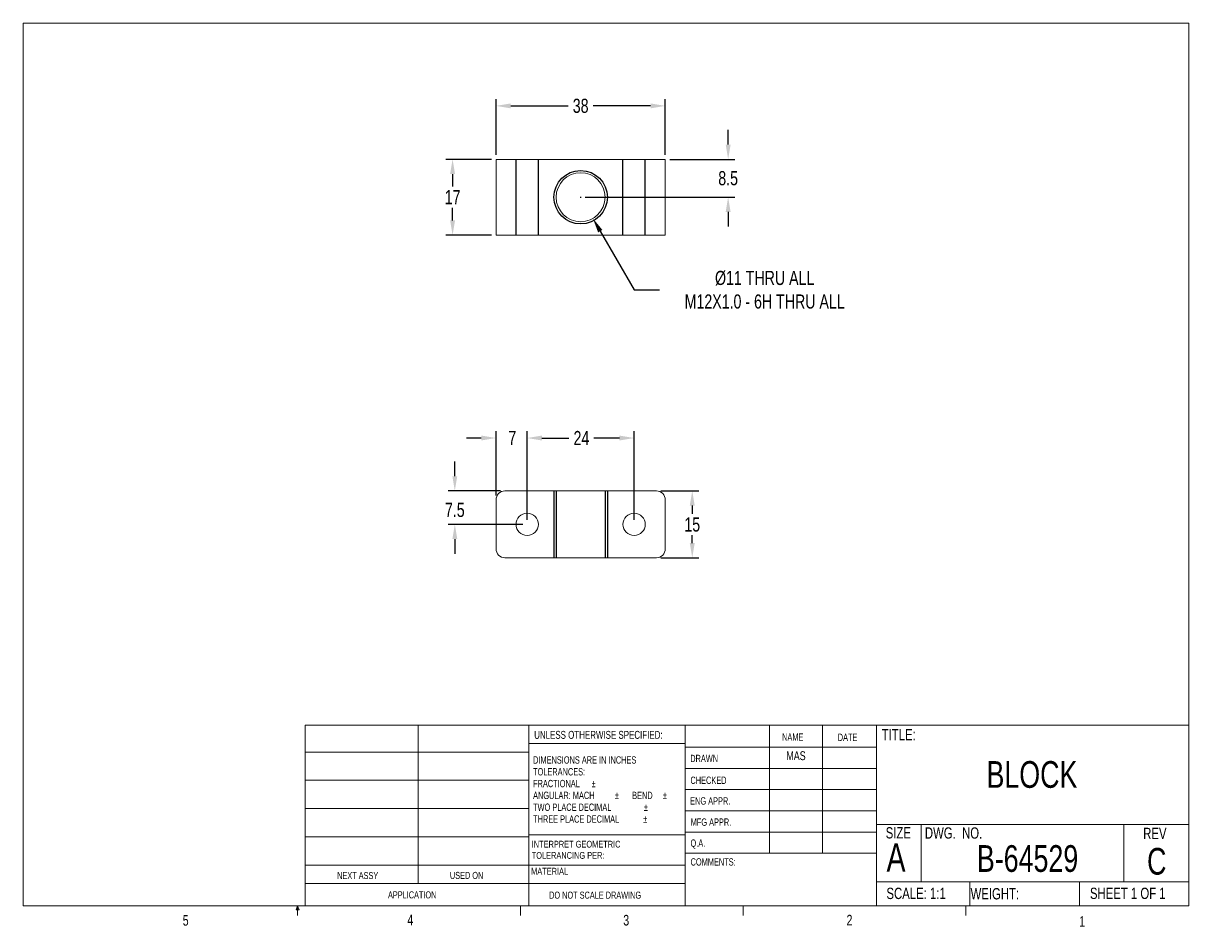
# Model space of a CAD drawing. Header units: millimetres. Extents: x 8 to 270, y 5 to 208.
import ezdxf
from ezdxf.enums import TextEntityAlignment as Align
from ezdxf.lldxf.tags import DXFTag

# ---------------------------------------------------------------- set-up
doc = ezdxf.new("R2010")
doc.units = ezdxf.units.MM
doc.header["$PDSIZE"] = -1
for name, color, linetype in [('DIM', 2, 'Continuous'), ('HIDDEN', 3, 'HIDDEN'), ('TITLEBLOCK', 6, 'Continuous')]:
    doc.layers.add(name, color=color, linetype=linetype)
doc.layers.add('OBJECT', color=4, linetype='Continuous', lineweight=15)
doc.styles.add('SLDTEXTSTYLE0', font='TXT', dxfattribs={"width": 0.75})
tags = doc.linetypes.add('HIDDEN', pattern=[1.905, 1.27, -0.635]).pattern_tags.tags
tags[6:7] = [DXFTag(74, 4), DXFTag(75, 0), DXFTag(340, '0'), DXFTag(46, 1.0), DXFTag(50, 0.0), DXFTag(44, 0.0), DXFTag(45, 0.0)]
tags[4:5] = [DXFTag(74, 4), DXFTag(75, 0), DXFTag(340, '0'), DXFTag(46, 1.0), DXFTag(50, 0.0), DXFTag(44, 0.0), DXFTag(45, 0.0)]
doc.dimstyles.new('SLDDIMSTYLE2', dxfattribs={"dimtxt": 3.175, "dimasz": 3.302, "dimexe": 1.5, "dimexo": 1, "dimgap": 0.79375, "dimtad": 0, "dimtih": 1, "dimtoh": 1, "dimrnd": 1e-09, "dimzin": 12, "dimdsep": 46, "dimtxsty": 'SLDTEXTSTYLE0', "dimsah": 1, "dimcen": 0.09, "dimadec": 0, "dimazin": 0, "dimtfac": 1, "dimtofl": 0, "dimtmove": 0, "dimatfit": 3, "dimfxl": 1, "dimtolj": 1, "dimtzin": 12, "dimarcsym": 0})

# ---------------------------------------------------------------- blocks, each defined once
blk = doc.blocks.new('*D6')
at = {"color": 0, "linetype": 'ByBlock', "lineweight": -2}
for p, q in [((151.5, 103.1), (160.05, 103.1)), ((158.55, 99.8), (158.55, 97.93)), ((158.55, 91.4), (158.55, 93.17)), ((151.5, 88.1), (160.05, 88.1))]:
    blk.add_line(p, q, dxfattribs=at)
at = {"color": 0, "linetype": 'ByBlock'}
for points in [[(158.55, 103.1), (158, 99.8), (159.1, 99.8)], [(158.55, 88.1), (158, 91.4), (159.1, 91.4)]]:
    blk.add_solid(points, dxfattribs=at)
at = {"layer": 'DEFPOINTS', "color": 0, "linetype": 'ByBlock'}
for p in [(150.5, 103.1), (150.5, 88.1)]:
    blk.add_point(p, dxfattribs=at)
at = {"color": 0, "linetype": 'ByBlock', "insert": (158.55, 95.55), "char_height": 3.175, "attachment_point": 5, "style": 'SLDTEXTSTYLE0'}
blk.add_mtext('15', dxfattribs=at)
blk = doc.blocks.new('*D7')
at = {"color": 0, "linetype": 'ByBlock', "lineweight": -2}
for p, q in [((121.5, 96.6), (121.5, 116.48)), ((145.5, 96.6), (145.5, 116.48)), ((124.8, 114.98), (130.88, 114.98)), ((142.2, 114.98), (136.45, 114.98))]:
    blk.add_line(p, q, dxfattribs=at)
at = {"color": 0, "linetype": 'ByBlock'}
for points in [[(121.5, 114.98), (124.8, 115.53), (124.8, 114.43)], [(145.5, 114.98), (142.2, 115.53), (142.2, 114.43)]]:
    blk.add_solid(points, dxfattribs=at)
at = {"layer": 'DEFPOINTS', "color": 0, "linetype": 'ByBlock'}
for p in [(121.5, 95.6), (145.5, 95.6)]:
    blk.add_point(p, dxfattribs=at)
at = {"color": 0, "linetype": 'ByBlock', "insert": (133.67, 114.98), "char_height": 3.175, "attachment_point": 5, "style": 'SLDTEXTSTYLE0'}
blk.add_mtext('24', dxfattribs=at)
blk = doc.blocks.new('*D8')
at = {"color": 0, "linetype": 'ByBlock', "lineweight": -2}
for p, q in [((114.5, 102.1), (114.5, 116.48)), ((121.5, 96.6), (121.5, 116.48)), ((111.2, 114.98), (107.9, 114.98)), ((124.8, 114.98), (128.1, 114.98))]:
    blk.add_line(p, q, dxfattribs=at)
at = {"color": 0, "linetype": 'ByBlock'}
for points in [[(114.5, 114.98), (111.2, 114.43), (111.2, 115.53)], [(121.5, 114.98), (124.8, 114.43), (124.8, 115.53)]]:
    blk.add_solid(points, dxfattribs=at)
at = {"layer": 'DEFPOINTS', "color": 0, "linetype": 'ByBlock'}
for p in [(114.5, 101.1), (121.5, 95.6)]:
    blk.add_point(p, dxfattribs=at)
at = {"color": 0, "linetype": 'ByBlock', "insert": (118.15, 114.98), "char_height": 3.17, "attachment_point": 5, "style": 'SLDTEXTSTYLE0'}
blk.add_mtext('7', dxfattribs=at)
blk = doc.blocks.new('*D9')
at = {"color": 0, "linetype": 'ByBlock', "lineweight": -2}
for p, q in [((105.25, 106.4), (105.25, 109.7)), ((115.5, 103.1), (103.75, 103.1)), ((120.5, 95.6), (103.75, 95.6)), ((105.25, 92.3), (105.25, 88.99))]:
    blk.add_line(p, q, dxfattribs=at)
at = {"color": 0, "linetype": 'ByBlock'}
for points in [[(105.25, 103.1), (104.7, 106.4), (105.8, 106.4)], [(105.25, 95.6), (104.7, 92.3), (105.8, 92.3)]]:
    blk.add_solid(points, dxfattribs=at)
at = {"layer": 'DEFPOINTS', "color": 0, "linetype": 'ByBlock'}
for p in [(116.5, 103.1), (121.5, 95.6)]:
    blk.add_point(p, dxfattribs=at)
at = {"color": 0, "linetype": 'ByBlock', "insert": (105.25, 98.82), "char_height": 3.175, "attachment_point": 5, "style": 'SLDTEXTSTYLE0'}
blk.add_mtext('7.5', dxfattribs=at)
blk = doc.blocks.new('*D3')
at = {"color": 0, "linetype": 'ByBlock', "lineweight": -2}
for p, q in [((113.5, 177.54), (103.25, 177.54)), ((104.75, 174.24), (104.75, 171.42)), ((104.75, 163.84), (104.75, 166.66)), ((113.5, 160.54), (103.25, 160.54))]:
    blk.add_line(p, q, dxfattribs=at)
at = {"color": 0, "linetype": 'ByBlock'}
for points in [[(104.75, 177.54), (105.3, 174.24), (104.19, 174.24)], [(104.75, 160.54), (105.3, 163.84), (104.19, 163.84)]]:
    blk.add_solid(points, dxfattribs=at)
at = {"layer": 'DEFPOINTS', "color": 0, "linetype": 'ByBlock'}
for p in [(114.5, 177.54), (114.5, 160.54)]:
    blk.add_point(p, dxfattribs=at)
at = {"color": 0, "linetype": 'ByBlock', "insert": (104.75, 169.04), "char_height": 3.175, "attachment_point": 5, "style": 'SLDTEXTSTYLE0'}
blk.add_mtext('17', dxfattribs=at)
blk = doc.blocks.new('*D5')
at = {"color": 0, "linetype": 'ByBlock', "lineweight": -2}
for p, q in [((166.61, 180.84), (166.61, 184.14)), ((153.5, 177.54), (168.11, 177.54)), ((134.5, 169.04), (168.11, 169.04)), ((166.61, 165.74), (166.61, 162.44))]:
    blk.add_line(p, q, dxfattribs=at)
at = {"color": 0, "linetype": 'ByBlock'}
for points in [[(166.61, 177.54), (167.16, 180.84), (166.06, 180.84)], [(166.61, 169.04), (167.16, 165.74), (166.06, 165.74)]]:
    blk.add_solid(points, dxfattribs=at)
at = {"layer": 'DEFPOINTS', "color": 0, "linetype": 'ByBlock'}
for p in [(152.5, 177.54), (133.5, 169.04)]:
    blk.add_point(p, dxfattribs=at)
at = {"color": 0, "linetype": 'ByBlock', "insert": (166.61, 173.29), "char_height": 3.175, "attachment_point": 5, "style": 'SLDTEXTSTYLE0'}
blk.add_mtext('8.5', dxfattribs=at)
blk = doc.blocks.new('*D1')
at = {"color": 0, "linetype": 'ByBlock', "lineweight": -2}
for p, q in [((133.41, 169.04), (133.59, 169.04)), ((133.5, 169.13), (133.5, 168.95)), ((137.9, 161.42), (145.5, 148.25)), ((145.5, 148.25), (151.19, 148.25))]:
    blk.add_line(p, q, dxfattribs=at)
at = {"color": 0, "linetype": 'ByBlock'}
blk.add_solid([(136.25, 164.28), (137.42, 161.14), (138.38, 161.69)], dxfattribs=at)
at = {"layer": 'DEFPOINTS', "color": 0, "linetype": 'ByBlock'}
for p in [(130.75, 173.8), (136.25, 164.28)]:
    blk.add_point(p, dxfattribs=at)
at = {"color": 0, "linetype": 'ByBlock', "insert": (174.81, 148.25), "char_height": 3.175, "attachment_point": 5, "style": 'SLDTEXTSTYLE0'}
blk.add_mtext('%%c11 THRU ALL\\PM12X1.0 - 6H THRU ALL\\P', dxfattribs=at)
blk = doc.blocks.new('*D2')
at = {"color": 0, "linetype": 'ByBlock', "lineweight": -2}
for p, q in [((114.5, 178.54), (114.5, 191.04)), ((152.5, 178.54), (152.5, 191.04)), ((117.8, 189.54), (130.72, 189.54)), ((149.2, 189.54), (136.28, 189.54))]:
    blk.add_line(p, q, dxfattribs=at)
at = {"color": 0, "linetype": 'ByBlock'}
for points in [[(114.5, 189.54), (117.8, 188.99), (117.8, 190.09)], [(152.5, 189.54), (149.2, 188.99), (149.2, 190.09)]]:
    blk.add_solid(points, dxfattribs=at)
at = {"layer": 'DEFPOINTS', "color": 0, "linetype": 'ByBlock'}
for p in [(114.5, 177.54), (152.5, 177.54)]:
    blk.add_point(p, dxfattribs=at)
at = {"color": 0, "linetype": 'ByBlock', "insert": (133.5, 189.54), "char_height": 3.175, "attachment_point": 5, "style": 'SLDTEXTSTYLE0'}
blk.add_mtext('38', dxfattribs=at)
blk = doc.blocks.new('TITLEBLOCK-A')
at = {"layer": 'TITLEBLOCK', "linetype": 'Continuous', "lineweight": 0}
for p, q in [((8.38, 208.08), (270, 208.08)), ((8.38, 208.08), (8.38, 9.96)), ((270, 9.96), (270, 208.08)), ((71.65, 50.53), (270, 50.53)), ((71.65, 9.96), (71.65, 50.53)), ((97, 50.53), (97, 14.94)), ((121.87, 9.96), (121.87, 50.53)), ((156.96, 50.53), (156.96, 9.96)), ((175.86, 50.33), (175.86, 21.75)), ((187.76, 50.33), (187.76, 21.75)), ((199.93, 50.53), (199.93, 9.96)), ((71.65, 44.49), (121.87, 44.49)), ((156.96, 46.41), (121.87, 46.41)), ((156.96, 45.57), (199.93, 45.57)), ((156.96, 40.8), (199.93, 40.8)), ((71.65, 38.14), (121.87, 38.14)), ((156.96, 36.04), (199.93, 36.04)), ((71.65, 31.79), (121.87, 31.79)), ((199.93, 31.28), (156.96, 31.28)), ((199.93, 26.52), (156.96, 26.52)), ((199.93, 28.24), (270, 28.24)), ((209.98, 28.24), (209.98, 15.37)), ((255.47, 28.24), (255.47, 15.37)), ((71.65, 25.44), (121.87, 25.44)), ((121.87, 25.93), (156.96, 25.93)), ((199.93, 21.75), (156.96, 21.75)), ((71.65, 19.09), (121.87, 19.09)), ((121.87, 19.07), (156.96, 19.07)), ((71.65, 14.94), (156.96, 14.94)), ((199.93, 15.37), (270, 15.37)), ((220.84, 15.37), (220.84, 9.96)), ((245.52, 15.37), (245.52, 9.96)), ((270, 9.96), (8.38, 9.96)), ((69.63, 9.08), (69.97, 9.96)), ((70.29, 9.08), (69.63, 9.08)), ((69.97, 9.96), (69.97, 7.8)), ((69.97, 9.96), (70.29, 9.08)), ((119.98, 9.96), (119.98, 7.8)), ((169.98, 9.96), (169.98, 7.8)), ((219.99, 9.96), (219.99, 7.8))]:
    blk.add_line(p, q, dxfattribs=at)
at = {"layer": 'TITLEBLOCK', "linetype": 'Continuous', "lineweight": 0, "attachment_point": 1, "style": 'SLDTEXTSTYLE0'}
for s, insert, char_height in [('UNLESS OTHERWISE SPECIFIED:', (123.06, 49.23), 1.778), ('NAME', (178.72, 48.66), 1.651), ('DATE', (191.22, 48.61), 1.651), ('TITLE:', (201.09, 49.65), 2.54), ('DIMENSIONS ARE IN INCHES', (122.82, 43.53), 1.651), ('DRAWN', (158.1, 43.86), 1.651), ('TOLERANCES:', (122.82, 40.88), 1.651), ('FRACTIONAL', (122.82, 38.23), 1.651), ('%%p', (135.96, 38.23), 1.651), ('CHECKED', (158.15, 38.97), 1.651), ('ANGULAR: MACH', (122.82, 35.58), 1.651), ('%%p', (141.19, 35.58), 1.651), ('     BEND ', (142.76, 35.58), 1.651), ('%%p', (151.97, 35.58), 1.651), ('ENG APPR.', (158.08, 34.33), 1.651), ('TWO PLACE DECIMAL    ', (122.82, 32.92), 1.651), ('%%p', (147.7, 32.92), 1.651), ('THREE PLACE DECIMAL  ', (122.82, 30.27), 1.651), ('%%p', (147.55, 30.27), 1.651), ('MFG APPR.', (158.2, 29.58), 1.651), ('SIZE', (201.98, 27.62), 2.54), ('DWG.  NO.', (210.78, 27.58), 2.54), ('REV', (259.79, 27.48), 2.54), ('INTERPRET GEOMETRIC', (122.51, 24.56), 1.524), ('Q.A.', (158.16, 24.86), 1.651), ('A', (202.18, 23.98), 6.35), ('TOLERANCING PER:', (122.51, 22.04), 1.524), ('MATERIAL', (122.38, 18.49), 1.524), ('COMMENTS:', (158.18, 20.64), 1.651), ('NEXT ASSY', (78.84, 17.55), 1.587), ('USED ON', (104.15, 17.58), 1.587), ('APPLICATION', (90.25, 13.21), 1.5875), ('DO NOT SCALE DRAWING', (126.43, 13.15), 1.5875), ('SCALE: 1:1', (202.15, 14.02), 2.54), ('WEIGHT: ', (221.04, 13.94), 2.54), ('SHEET 1 OF 1', (247.83, 14.03), 2.54), ('5', (44.17, 7.89), 2.38), ('4', (94.58, 7.97), 2.38), ('3', (143.06, 7.92), 2.38), ('2', (193.19, 7.94), 2.38), ('1', (245.41, 7.65), 2.38)]:
    blk.add_mtext(s, dxfattribs=dict(at, insert=insert, char_height=char_height))
at = {"layer": 'TITLEBLOCK', "style": 'SLDTEXTSTYLE0', "width": 0.75}
for tag, height, p in [('DRAWN_BY', 2, (181.84, 43.66)), ('TITLE', 6, (234.81, 39.45)), ('DWG_NO', 6, (233.83, 20.58)), ('REV', 6, (262.83, 19.96))]:
    blk.add_attdef(tag, text='', height=height, dxfattribs=at).set_placement(p, align=Align.MIDDLE)

msp = doc.modelspace()

# ---------------------------------------------------------------- linework, layer by layer
at = {"layer": 'HIDDEN'}
for p, q in [((119, 160.54), (119, 177.54)), ((124, 160.54), (124, 177.54)), ((143, 160.54), (143, 177.54)), ((148, 160.54), (148, 177.54)), ((127.5, 103.097), (127.5, 88.097)), ((128, 103.097), (128, 88.097)), ((139, 103.097), (139, 88.097)), ((139.5, 103.097), (139.5, 88.097))]:
    msp.add_line(p, q, dxfattribs=at)
at = {"layer": 'HIDDEN', "linetype": 'HIDDEN'}
msp.add_circle((133.5, 169.04), 6, dxfattribs=at)
at = {"layer": 'OBJECT'}
for p, q in [((114.5, 160.54), (114.5, 177.54)), ((152.5, 177.54), (114.5, 177.54)), ((152.5, 160.54), (152.5, 177.54)), ((152.5, 160.54), (114.5, 160.54)), ((116.5, 103.097), (150.5, 103.097)), ((114.5, 90.097), (114.5, 101.097)), ((152.5, 90.097), (152.5, 101.097)), ((116.5, 88.097), (150.5, 88.097))]:
    msp.add_line(p, q, dxfattribs=at)
for centre, radius in [((133.5, 169.04), 5.5), ((121.5, 95.597), 2.5), ((145.5, 95.597), 2.5)]:
    msp.add_circle(centre, radius, dxfattribs=at)
for centre, start, end in [((116.5, 101.097), 90, 180), ((150.5, 101.097), 0, 90), ((116.5, 90.097), 180, 270), ((150.5, 90.097), 270, 0)]:
    msp.add_arc(centre, 2, start, end, dxfattribs=at)

# ---------------------------------------------------------------- block references
msp.add_blockref('TITLEBLOCK-A', (0, 0)).add_auto_attribs({'TITLE': 'BLOCK', 'REV': 'C', 'DWG_NO': 'B-64529', 'DRAWN_BY': 'MAS'})

# ---------------------------------------------------------------- dimensions: what is measured, and where the dimension line sits
at = {"layer": 'DIM'}
dim = msp.add_linear_dim(base=(152.5, 189.54), p1=(114.5, 177.54), p2=(152.5, 177.54), dimstyle='SLDDIMSTYLE2', override={"dimzin": 12}, dxfattribs=at)
dim.commit()
dim.dimension.update_dxf_attribs({"geometry": '*D2', "text_midpoint": (133.5, 189.54)})
for base, p1, p2, picture, middle in [((166.61, 177.54), (133.5, 169.04), (152.5, 177.54), '*D5', (166.61, 173.29)), ((104.745, 177.54), (114.5, 160.54), (114.5, 177.54), '*D3', (104.745, 169.04)), ((105.254, 95.597), (116.5, 103.097), (121.5, 95.597), '*D9', (105.254, 98.817)), ((158.55, 88.097), (150.5, 103.097), (150.5, 88.097), '*D6', (158.55, 95.548))]:
    dim = msp.add_linear_dim(base=base, p1=p1, p2=p2, angle=90, dimstyle='SLDDIMSTYLE2', dxfattribs=at)
    dim.commit()
    dim.dimension.update_dxf_attribs({"geometry": picture, "text_midpoint": middle})
dim = msp.add_diameter_dim_2p(p1=(130.751, 173.804), p2=(136.25, 164.277), text='<> THRU ALL\\PM12X1.0 - 6H THRU ALL\\P', dimstyle='SLDDIMSTYLE2', dxfattribs=at)
dim.commit()
dim.dimension.update_dxf_attribs({"geometry": '*D1', "text_midpoint": (174.808, 148.251)})
for p1, picture, middle in [((114.5, 101.097), '*D8', (118.15, 114.978)), ((145.5, 95.597), '*D7', (133.665, 114.978))]:
    dim = msp.add_linear_dim(base=(121.5, 114.978), p1=p1, p2=(121.5, 95.597), dimstyle='SLDDIMSTYLE2', dxfattribs=at)
    dim.commit()
    dim.dimension.update_dxf_attribs({"geometry": picture, "text_midpoint": middle})

doc.saveas('drawing.dxf')
